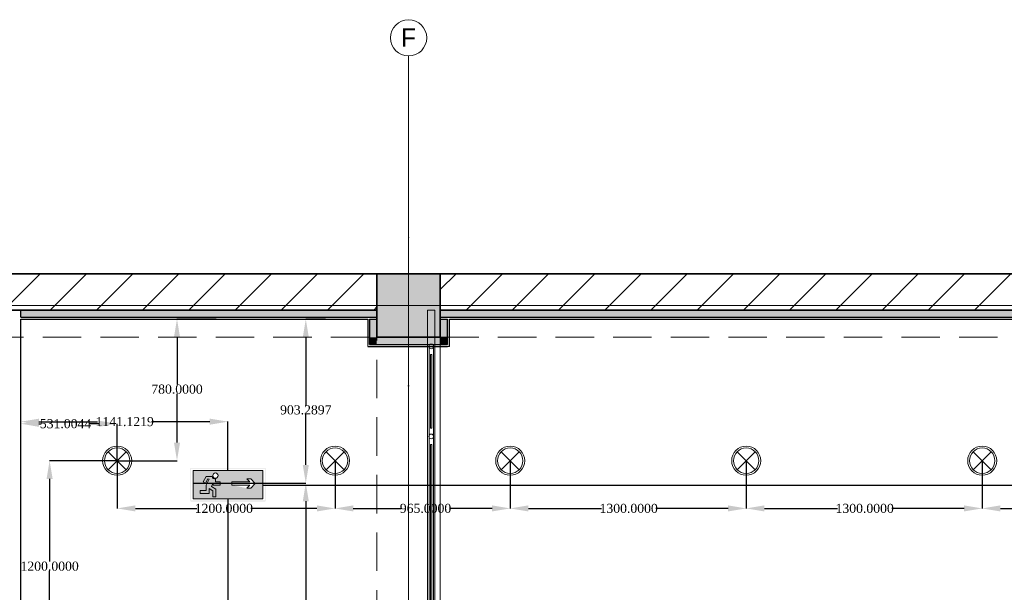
# Model space of a CAD drawing. Header units: millimetres. Extents: x 0 to 88385, y 0 to 41127.
# Tile 166 of 244: x 65089 to 70513, y 37483 to 40638. Entities that reach past the tile are written whole.
import ezdxf
from ezdxf.enums import TextEntityAlignment as Align

# ---------------------------------------------------------------- set-up
doc = ezdxf.new("R2010")
doc.units = ezdxf.units.MM
doc.header["$MEASUREMENT"] = 0
doc.linetypes.add('Dot & Dashed', pattern=[670.277762, 317.5, -176.388889, 0, -176.388874])
doc.linetypes.add('Hidden', pattern=[317.5, 211.666667, -105.833333])
for name, color, linetype in [('- ავარიული განათება', 7, 'Continuous'), ('- განათება', 7, 'Continuous'), ('New_Interior - Stair & Railing', 7, 'Continuous'), ('New_Structural - Bearing', 7, 'Continuous'), ('Structural - Bearing', 7, 'Continuous'), ('Structural - Grid', 7, 'Continuous')]:
    doc.layers.add(name, color=color, linetype=linetype)
for name, color, linetype, lineweight, true_color in [('New_Interior - Lamp_Pen_No__77', 7, 'Continuous', 20, 0xffeb28), ('New_Interior - Stair & Railing_Pen_No__102', 7, 'Continuous', 13, 0xcccccc), ('New_Structural - Bearing_Pen_No__255', 7, 'Continuous', 13, 0xe8e8e8), ('New_Structural - Bearing_Pen_No__5', 7, 'Continuous', 25, 0x40a5ff), ('New_Structural - Bearing_Pen_No__57', 7, 'Continuous', 25, 0xdcd214), ('Structural - Bearing_Pen_No__161', 7, 'Continuous', 13, 0x6a6a6a), ('Structural - Bearing_Pen_No__28', 7, 'Continuous', 35, 0xa80f02), ('Structural - Bearing_Pen_No__81', 7, 'Continuous', 20, 0x6a6a6a), ('Structural - Grid_Pen_No__81', 7, 'Continuous', 20, 0x6a6a6a)]:
    doc.layers.add(name, color=color, linetype=linetype, lineweight=lineweight, true_color=true_color)
for name, color, linetype, lineweight in [('New_Structural - Bearing_Pen_No__1', 7, 'Continuous', 13), ('Structural - Bearing_Pen_No__1', 7, 'Continuous', 13), ('Structural - Bearing_Pen_No__20', 1, 'Continuous', 0), ('Structural - Bearing_Pen_No__27', 7, 'Continuous', 35)]:
    doc.layers.add(name, color=color, linetype=linetype, lineweight=lineweight)
doc.styles.add('GENERATED_STYLE_2', font='txt')
doc.styles.get("Standard").update_dxf_attribs({"font": 'sylfaen.ttf'})
doc.dimstyles.get("Standard").update_dxf_attribs({"dimtxt": 0.18, "dimasz": 0.18, "dimexe": 0.18, "dimexo": 0.0625, "dimgap": 0.09, "dimtad": 0, "dimtih": 1, "dimtoh": 1, "dimdec": 4, "dimzin": 0, "dimdsep": 46, "dimtxsty": 'Standard', "dimcen": 0.09, "dimadec": 0, "dimazin": 0, "dimtfac": 1, "dimtdec": 4, "dimtofl": 0, "dimtmove": 0, "dimatfit": 3, "dimfxl": 1, "dimtolj": 1, "dimtzin": 0, "dimarcsym": 0})
pattern_1 = [(45, (0, 0), (-127.2792, 127.2792), [])]

# ---------------------------------------------------------------- blocks, each defined once
blk = doc.blocks.new('Slab_1', base_point=(2744.3, 12903.1))
at = {"layer": 'Structural - Bearing_Pen_No__1', "color": 7, "linetype": 'Continuous', "lineweight": 13, "flags": 128}
for points in [[(2744.3, 12903.1), (2744.3, 39238), (-9233.8, 39238), (-16833.8, 39238), (-23183.8, 39238), (-23183.8, 32838), (-47183.8, 32838), (-47183.8, 12903.1)], [(-9233.8, 39038), (-9233.8, 32888), (-16833.8, 32888), (-16833.8, 39038)]]:
    blk.add_lwpolyline(points, close=True, dxfattribs=at)
blk = doc.blocks.new('Wall_3', base_point=(1166.2, 39238))
at = {"layer": 'Structural - Bearing', "linetype": 'Continuous', "lineweight": 0, "true_color": 0x000000}
h = blk.add_hatch(dxfattribs=at)
h.set_pattern_fill('MASONRY_BLOCK', color=18, style=0, pattern_type=2)
h.set_pattern_definition(pattern_1)
h.paths.add_polyline_path([(-17183.8, 39238), (-22833.8, 39238), (-22833.8, 39038), (-17183.8, 39038)])
h = blk.add_hatch(dxfattribs=at)
h.set_pattern_fill('MASONRY_BLOCK', color=18, style=0, pattern_type=2)
h.set_pattern_definition(pattern_1)
h.paths.add_polyline_path([(-16833.8, 39238), (-16833.8, 39038), (-11183.8, 39038), (-11183.8, 39238)])
at = {"layer": 'Structural - Bearing_Pen_No__27', "color": 7, "linetype": 'Continuous', "lineweight": 35, "flags": 128}
for points in [[(-17183.8, 39238), (-22833.8, 39238)], [(-11183.8, 39238), (-16833.8, 39238)], [(-22833.8, 39038), (-17183.8, 39038)], [(-16833.8, 39038), (-11183.8, 39038)]]:
    blk.add_lwpolyline(points, dxfattribs=at)
blk = doc.blocks.new('Wall_61', base_point=(-19144.8, 39238))
at = {"layer": 'New_Structural - Bearing_Pen_No__1', "color": 7, "linetype": 'Continuous', "lineweight": 13, "flags": 128}
blk.add_lwpolyline([(-19144.8, 39038), (-19154.8, 39038)], dxfattribs=at)
at = {"layer": 'New_Structural - Bearing_Pen_No__5', "color": 161, "linetype": 'Continuous', "lineweight": 25, "true_color": 0x40a5ff}
blk.add_line((-19144.8, 38998), (-19144.8, 39038), dxfattribs=at)
at = {"layer": 'New_Structural - Bearing_Pen_No__5', "color": 161, "linetype": 'Continuous', "lineweight": 25, "true_color": 0x40a5ff, "flags": 128}
blk.add_lwpolyline([(-19144.8, 33993.1), (-19144.8, 38988)], dxfattribs=at)
blk = doc.blocks.new('Wall_186', base_point=(816.2, 39038))
at = {"layer": 'New_Structural - Bearing_Pen_No__57', "linetype": 'Continuous', "lineweight": 25, "true_color": 0xdcd214}
for points in [[(-19144.8, 38998), (-17183.8, 38998), (-17183.8, 39038), (-19144.8, 39038)], [(-16833.8, 38998), (-11183.8, 38998), (-11183.8, 39038), (-16833.8, 39038)]]:
    blk.add_hatch(color=52, dxfattribs=at).paths.add_polyline_path(points)
at = {"layer": 'New_Structural - Bearing_Pen_No__5', "color": 161, "linetype": 'Continuous', "lineweight": 25, "true_color": 0x40a5ff}
for p, q in [((-19144.8, 38998), (-19144.8, 39038)), ((-19144.8, 38998), (-17183.8, 38998)), ((-16833.8, 38998), (-11183.8, 38998))]:
    blk.add_line(p, q, dxfattribs=at)
at = {"layer": 'New_Structural - Bearing_Pen_No__5', "color": 161, "linetype": 'Continuous', "lineweight": 25, "true_color": 0x40a5ff, "flags": 128}
for points in [[(-17183.8, 39038), (-19144.8, 39038)], [(-11183.8, 39038), (-16833.8, 39038)], [(-19144.8, 38988), (-17233.8, 38988)], [(-17223.8, 38988), (-17183.8, 38988)], [(-16833.8, 38988), (-16793.8, 38988)], [(-16783.8, 38988), (-11233.8, 38988)]]:
    blk.add_lwpolyline(points, dxfattribs=at)
blk = doc.blocks.new('Wall_190', base_point=(-16833.8, 39038))
at = {"layer": 'New_Structural - Bearing_Pen_No__255', "linetype": 'Continuous', "lineweight": 13, "true_color": 0xe8e8e8}
for points in [[(-16793.8, 38888), (-16793.8, 38988), (-16833.8, 38988), (-16833.8, 38888)], [(-16833.8, 38888), (-16833.8, 38848), (-16793.8, 38848)], [(-16793.8, 38888), (-16833.8, 38888), (-16793.8, 38848)]]:
    blk.add_hatch(color=254, dxfattribs=at).paths.add_polyline_path(points)
at = {"layer": 'New_Structural - Bearing_Pen_No__1', "color": 7, "linetype": 'Continuous', "lineweight": 13, "flags": 128}
for points in [[(-16833.8, 38988), (-16793.8, 38988)], [(-16783.8, 38838), (-16793.8, 38838)]]:
    blk.add_lwpolyline(points, dxfattribs=at)
at = {"layer": 'New_Structural - Bearing_Pen_No__5', "color": 161, "linetype": 'Continuous', "lineweight": 25, "true_color": 0x40a5ff}
for p, q in [((-16793.8, 38888), (-16793.8, 38988)), ((-16833.8, 38848), (-16793.8, 38848)), ((-16793.8, 38848), (-16793.8, 38888))]:
    blk.add_line(p, q, dxfattribs=at)
at = {"layer": 'New_Structural - Bearing_Pen_No__5', "color": 161, "linetype": 'Continuous', "lineweight": 25, "true_color": 0x40a5ff, "flags": 128}
blk.add_lwpolyline([(-16783.8, 38838), (-16783.8, 38988)], dxfattribs=at)
blk = doc.blocks.new('Wall_191', base_point=(-16833.8, 38888))
at = {"layer": 'New_Structural - Bearing_Pen_No__255', "linetype": 'Continuous', "lineweight": 13, "true_color": 0xe8e8e8}
for points in [[(-17183.8, 38888), (-17223.8, 38888), (-17223.8, 38848)], [(-17183.8, 38888), (-17223.8, 38848), (-17183.8, 38848)], [(-17183.8, 38848), (-16833.8, 38848), (-16833.8, 38888), (-17183.8, 38888)]]:
    blk.add_hatch(color=254, dxfattribs=at).paths.add_polyline_path(points)
at = {"layer": 'New_Structural - Bearing_Pen_No__1', "color": 7, "linetype": 'Continuous', "lineweight": 13, "flags": 128}
blk.add_lwpolyline([(-17233.8, 38838), (-17233.8, 38848)], dxfattribs=at)
at = {"layer": 'New_Structural - Bearing_Pen_No__5', "color": 161, "linetype": 'Continuous', "lineweight": 25, "true_color": 0x40a5ff}
for p, q in [((-17223.8, 38888), (-17223.8, 38848)), ((-17223.8, 38848), (-17183.8, 38848)), ((-17183.8, 38848), (-16833.8, 38848)), ((-16833.8, 38848), (-16793.8, 38848))]:
    blk.add_line(p, q, dxfattribs=at)
at = {"layer": 'New_Structural - Bearing_Pen_No__5', "color": 161, "linetype": 'Continuous', "lineweight": 25, "true_color": 0x40a5ff, "flags": 128}
blk.add_lwpolyline([(-17233.8, 38838), (-16793.8, 38838)], dxfattribs=at)
blk = doc.blocks.new('Wall_192', base_point=(-17183.8, 38888))
at = {"layer": 'New_Structural - Bearing_Pen_No__255', "linetype": 'Continuous', "lineweight": 13, "true_color": 0xe8e8e8}
blk.add_hatch(color=254, dxfattribs=at).paths.add_polyline_path([(-17183.8, 38888), (-17183.8, 38988), (-17223.8, 38988), (-17223.8, 38888)])
at = {"layer": 'New_Structural - Bearing_Pen_No__1', "color": 7, "linetype": 'Continuous', "lineweight": 13, "flags": 128}
blk.add_lwpolyline([(-17183.8, 38988), (-17223.8, 38988)], dxfattribs=at)
at = {"layer": 'New_Structural - Bearing_Pen_No__5', "color": 161, "linetype": 'Continuous', "lineweight": 25, "true_color": 0x40a5ff}
for p, q in [((-17223.8, 38988), (-17223.8, 38888)), ((-17223.8, 38888), (-17223.8, 38848))]:
    blk.add_line(p, q, dxfattribs=at)
at = {"layer": 'New_Structural - Bearing_Pen_No__5', "color": 161, "linetype": 'Continuous', "lineweight": 25, "true_color": 0x40a5ff, "flags": 128}
blk.add_lwpolyline([(-17233.8, 38988), (-17233.8, 38848)], dxfattribs=at)
blk = doc.blocks.new('Column_39', base_point=(-17008.8, 39063))
at = {"layer": 'Structural - Bearing_Pen_No__161', "linetype": 'Continuous', "lineweight": 0, "true_color": 0x6a6a6a}
blk.add_hatch(color=251, dxfattribs=at).paths.add_polyline_path([(-16833.8, 38888), (-16833.8, 39238), (-17183.8, 39238), (-17183.8, 38888)])
at = {"layer": 'Structural - Bearing_Pen_No__20', "color": 1, "linetype": 'Continuous', "lineweight": 0}
for p, q in [((-17008.8, 39143), (-17008.8, 39318)), ((-17088.8, 39063), (-17263.8, 39063)), ((-16928.8, 39063), (-16753.8, 39063)), ((-17008.8, 38983), (-17008.8, 38808))]:
    blk.add_line(p, q, dxfattribs=at)
blk.add_point((-17008.8, 39063), dxfattribs=at)
at = {"layer": 'Structural - Bearing_Pen_No__28', "color": 14, "linetype": 'Continuous', "lineweight": 35, "true_color": 0xa80f02, "flags": 128}
blk.add_lwpolyline([(-16833.8, 38888), (-16833.8, 39238), (-17183.8, 39238), (-17183.8, 38888)], close=True, dxfattribs=at)
blk = doc.blocks.new('Railing_3')
at = {"layer": 'New_Interior - Stair & Railing_Pen_No__102', "color": 254, "linetype": 'Continuous', "lineweight": 13, "true_color": 0xcccccc}
for p, q in [((-16863.8, 39038), (-16903.8, 39038)), ((-16903.8, 39038), (-16903.8, 38838)), ((-16863.8, 38838), (-16863.8, 39038)), ((-16903.8, 38838), (-16903.8, 37321.4)), ((-16871.8, 38838), (-16895.8, 38838)), ((-16895.8, 38838), (-16895.8, 37329.4)), ((-16871.8, 37353.4), (-16871.8, 38838)), ((-16863.8, 37361.4), (-16863.8, 38838))]:
    blk.add_line(p, q, dxfattribs=at)
at = {"layer": 'New_Interior - Stair & Railing_Pen_No__102', "color": 254, "linetype": 'Continuous', "lineweight": 13, "true_color": 0xcccccc, "flags": 128}
for points in [[(-16870.8, 38838, 1), (-16896.8, 38838, 1)], [(-16870.8, 38341.4, 1), (-16896.8, 38341.4, 1)]]:
    blk.add_lwpolyline(points, format="xyb", close=True, dxfattribs=at)
for points in [[(-16887.8, 38386.4), (-16879.8, 38386.4), (-16879.8, 38793), (-16887.8, 38793)], [(-16887.8, 37386.4), (-16879.8, 37386.4), (-16879.8, 38296.4), (-16887.8, 38296.4)]]:
    blk.add_lwpolyline(points, close=True, dxfattribs=at)
blk = doc.blocks.new('Standard grid marker')
at = {"layer": 'Structural - Grid_Pen_No__81', "color": 251, "linetype": 'Continuous', "lineweight": 20, "true_color": 0x6a6a6a}
blk.add_line((1000, 0), (51328.1, 0), dxfattribs=at)
at = {"layer": 'Structural - Grid_Pen_No__81', "color": 251, "lineweight": 20, "true_color": 0x6a6a6a, "style": 'GENERATED_STYLE_2'}
for tag, p in [('AC_MarkerText_1_0', (-100, -144)), ('AC_MarkerText_1_1', (52428.1, -144))]:
    blk.add_attdef(tag, text='', height=100, rotation=180, dxfattribs=at).set_placement(p, align=Align.TOP_CENTER)
blk = doc.blocks.new('Standard grid marker_2')
at = {"layer": 'Structural - Grid_Pen_No__81', "color": 251, "linetype": 'Continuous', "lineweight": 20, "true_color": 0x6a6a6a}
for p, q in [((1000, 0), (27734.9, 0)), ((27734.9, 0), (28734.9, 0))]:
    blk.add_line(p, q, dxfattribs=at)
blk.add_circle((28834.9, 0), 100, dxfattribs=at)
blk.add_point((27734.9, 0), dxfattribs=at)
blk.add_point((27734.9, 0), dxfattribs=at)
at = {"layer": 'Structural - Grid_Pen_No__81', "color": 251, "lineweight": 20, "true_color": 0x6a6a6a, "style": 'GENERATED_STYLE_2'}
for tag, p in [('AC_MarkerText_1_0', (-1.5, -46.7)), ('AC_MarkerText_1_1', (28933.4, -46.7))]:
    blk.add_attdef(tag, text='', height=100, rotation=270, dxfattribs=at).set_placement(p, align=Align.TOP_CENTER)
blk = doc.blocks.new('Beam_4', base_point=(-17008.8, 14663))
at = {"layer": 'Structural - Bearing_Pen_No__81', "color": 251, "linetype": 'Dot & Dashed', "lineweight": 20, "true_color": 0x6a6a6a}
blk.add_line((-17008.8, 14663), (-17008.8, 39096.2), dxfattribs=at)
at = {"layer": 'Structural - Bearing_Pen_No__81', "color": 251, "linetype": 'Hidden', "lineweight": 20, "true_color": 0x6a6a6a}
for p, q in [((-17183.8, 32838), (-17183.8, 38888)), ((-16833.8, 32838), (-16833.8, 38888))]:
    blk.add_line(p, q, dxfattribs=at)
blk = doc.blocks.new('Beam_14', base_point=(-23008.8, 39063))
at = {"layer": 'Structural - Bearing_Pen_No__81', "color": 251, "linetype": 'Hidden', "lineweight": 20, "true_color": 0x6a6a6a}
for p, q in [((-23008.8, 39238), (991.2, 39238)), ((-22833.8, 38888), (-17183.8, 38888)), ((-16833.8, 38888), (-11183.8, 38888))]:
    blk.add_line(p, q, dxfattribs=at)
at = {"layer": 'Structural - Bearing_Pen_No__81', "color": 251, "linetype": 'Dot & Dashed', "lineweight": 20, "true_color": 0x6a6a6a}
blk.add_line((-23008.8, 39063), (991.2, 39063), dxfattribs=at)
blk = doc.blocks.new('Recessed Spot')
at = {"layer": 'New_Interior - Lamp_Pen_No__77', "color": 2, "linetype": 'Continuous', "lineweight": 20, "true_color": 0xffeb28}
for q in [(-49.5, 49.5), (-49.5, -49.5), (49.5, 49.5), (49.5, -49.5)]:
    blk.add_line((0, 0), q, dxfattribs=at)
at = {"layer": 'New_Interior - Lamp_Pen_No__77', "color": 2, "linetype": 'Continuous', "lineweight": 20, "true_color": 0xffeb28, "flags": 128}
blk.add_lwpolyline([(80, 0, 1), (-80, 0, 1)], format="xyb", close=True, dxfattribs=at)
at = {"layer": 'New_Interior - Lamp_Pen_No__77', "color": 2, "linetype": 'Continuous', "lineweight": 20, "true_color": 0xffeb28}
blk.add_circle((0, 0), 70, dxfattribs=at)
blk = doc.blocks.new('*D1218')
at = {"layer": '- განათება', "color": 0, "lineweight": -2, "transparency": 16777216}
for p, q in [((65095.5, 38214.3), (65095.5, 38411.7)), ((65195.5, 38411.5), (65207.4, 38411.5)), ((65526.5, 38411.5), (65476.6, 38411.5)), ((65626.5, 38208), (65626.5, 38411.7))]:
    blk.add_line(p, q, dxfattribs=at)
at = {"layer": '- განათება', "color": 0, "transparency": 16777216}
for points in [[(65195.5, 38428.1), (65195.5, 38394.8), (65095.5, 38411.5)], [(65526.5, 38428.1), (65526.5, 38394.8), (65626.5, 38411.5)]]:
    blk.add_solid(points, dxfattribs=at)
at = {"layer": 'Defpoints', "color": 0, "transparency": 16777216}
for p in [(65095.5, 38411.5), (65095.5, 38214.2), (65626.5, 38208)]:
    blk.add_point(p, dxfattribs=at)
at = {"layer": '- განათება', "color": 0, "transparency": 16777216, "insert": (65342, 38411.5), "char_height": 50, "attachment_point": 5}
blk.add_mtext('\\A1;{\\fSylfaen|b0|i0|c0|p18;531.0044}', dxfattribs=at)
blk = doc.blocks.new('*D1219')
at = {"layer": '- განათება', "color": 0, "lineweight": -2, "transparency": 16777216}
for p, q in [((66171.9, 38988), (65955.8, 38988)), ((65956, 38888), (65956, 38627.6)), ((65956, 38308), (65956, 38576.4)), ((65626.6, 38208), (65956.2, 38208))]:
    blk.add_line(p, q, dxfattribs=at)
at = {"layer": '- განათება', "color": 0, "transparency": 16777216}
for points in [[(65939.3, 38888), (65972.7, 38888), (65956, 38988)], [(65939.3, 38308), (65972.7, 38308), (65956, 38208)]]:
    blk.add_solid(points, dxfattribs=at)
at = {"layer": 'Defpoints', "color": 0, "transparency": 16777216}
for p in [(66172, 38988), (65626.5, 38208), (65956, 38208)]:
    blk.add_point(p, dxfattribs=at)
at = {"layer": '- განათება', "color": 0, "transparency": 16777216, "insert": (65956, 38602), "char_height": 50, "attachment_point": 5}
blk.add_mtext('\\A1;{\\fSylfaen|b0|i0|c0|p18;780.0000}', dxfattribs=at)
blk = doc.blocks.new('*D1220')
at = {"layer": '- განათება', "color": 0, "lineweight": -2, "transparency": 16777216}
for p, q in [((65626.4, 38208), (65254.2, 38208)), ((65254.4, 38108), (65254.4, 37652.1)), ((65254.4, 37108), (65254.4, 37600.9)), ((65626.4, 37008), (65254.2, 37008))]:
    blk.add_line(p, q, dxfattribs=at)
at = {"layer": '- განათება', "color": 0, "transparency": 16777216}
for points in [[(65237.7, 38108), (65271, 38108), (65254.4, 38208)], [(65237.7, 37108), (65271, 37108), (65254.4, 37008)]]:
    blk.add_solid(points, dxfattribs=at)
at = {"layer": 'Defpoints', "color": 0, "transparency": 16777216}
for p in [(65626.5, 38208), (65254.4, 37008), (65626.5, 37008)]:
    blk.add_point(p, dxfattribs=at)
at = {"layer": '- განათება', "color": 0, "transparency": 16777216, "insert": (65254.4, 37626.5), "char_height": 50, "attachment_point": 5}
blk.add_mtext('\\A1;{\\fSylfaen|b0|i0|c0|p18;1200.0000}', dxfattribs=at)
blk = doc.blocks.new('*D1236')
at = {"layer": '- განათება', "color": 0, "lineweight": -2, "transparency": 16777216}
for p, q in [((65626.5, 38207.9), (65626.5, 37944.8)), ((66826.5, 38207.9), (66826.5, 37944.8)), ((65726.5, 37945), (66064.4, 37945)), ((66726.5, 37945), (66363.6, 37945))]:
    blk.add_line(p, q, dxfattribs=at)
at = {"layer": '- განათება', "color": 0, "transparency": 16777216}
for points in [[(65726.5, 37961.7), (65726.5, 37928.4), (65626.5, 37945)], [(66726.5, 37961.7), (66726.5, 37928.4), (66826.5, 37945)]]:
    blk.add_solid(points, dxfattribs=at)
at = {"layer": 'Defpoints', "color": 0, "transparency": 16777216}
for p in [(65626.5, 38208), (66826.5, 38208), (65626.5, 37945)]:
    blk.add_point(p, dxfattribs=at)
at = {"layer": '- განათება', "color": 0, "transparency": 16777216, "insert": (66214, 37945), "char_height": 50, "attachment_point": 5}
blk.add_mtext('\\A1;{\\fSylfaen|b0|i0|c0|p18;1200.0000}', dxfattribs=at)
blk = doc.blocks.new('*D1237')
at = {"layer": '- განათება', "color": 0, "lineweight": -2, "transparency": 16777216}
for p, q in [((66826.5, 38207.9), (66826.5, 37944.8)), ((67791.5, 38207.9), (67791.5, 37944.8)), ((66926.5, 37945), (67191, 37945)), ((67691.5, 37945), (67459, 37945))]:
    blk.add_line(p, q, dxfattribs=at)
at = {"layer": '- განათება', "color": 0, "transparency": 16777216}
for points in [[(66926.5, 37961.7), (66926.5, 37928.4), (66826.5, 37945)], [(67691.5, 37961.7), (67691.5, 37928.4), (67791.5, 37945)]]:
    blk.add_solid(points, dxfattribs=at)
at = {"layer": 'Defpoints', "color": 0, "transparency": 16777216}
for p in [(66826.5, 38208), (67791.5, 38208), (66826.5, 37945)]:
    blk.add_point(p, dxfattribs=at)
at = {"layer": '- განათება', "color": 0, "transparency": 16777216, "insert": (67325, 37945), "char_height": 50, "attachment_point": 5}
blk.add_mtext('\\A1;{\\fSylfaen|b0|i0|c0|p18;965.0000}', dxfattribs=at)
blk = doc.blocks.new('*D1243')
at = {"layer": '- განათება', "color": 0, "lineweight": -2, "transparency": 16777216}
for p, q in [((67791.5, 38207.9), (67791.5, 37944.8)), ((69091.5, 38207.9), (69091.5, 37944.8)), ((67891.5, 37945), (68294.4, 37945)), ((68991.5, 37945), (68593.6, 37945))]:
    blk.add_line(p, q, dxfattribs=at)
at = {"layer": '- განათება', "color": 0, "transparency": 16777216}
for points in [[(67891.5, 37961.7), (67891.5, 37928.4), (67791.5, 37945)], [(68991.5, 37961.7), (68991.5, 37928.4), (69091.5, 37945)]]:
    blk.add_solid(points, dxfattribs=at)
at = {"layer": 'Defpoints', "color": 0, "transparency": 16777216}
for p in [(67791.5, 38208), (69091.5, 38208), (67791.5, 37945)]:
    blk.add_point(p, dxfattribs=at)
at = {"layer": '- განათება', "color": 0, "transparency": 16777216, "insert": (68444, 37945), "char_height": 50, "attachment_point": 5}
blk.add_mtext('\\A1;{\\fSylfaen|b0|i0|c0|p18;1300.0000}', dxfattribs=at)
blk = doc.blocks.new('*D1244')
at = {"layer": '- განათება', "color": 0, "lineweight": -2, "transparency": 16777216}
for p, q in [((69091.5, 38207.9), (69091.5, 37944.8)), ((70391.5, 38207.9), (70391.5, 37944.8)), ((69191.5, 37945), (69594.4, 37945)), ((70291.5, 37945), (69893.6, 37945))]:
    blk.add_line(p, q, dxfattribs=at)
at = {"layer": '- განათება', "color": 0, "transparency": 16777216}
for points in [[(69191.5, 37961.7), (69191.5, 37928.4), (69091.5, 37945)], [(70291.5, 37961.7), (70291.5, 37928.4), (70391.5, 37945)]]:
    blk.add_solid(points, dxfattribs=at)
at = {"layer": 'Defpoints', "color": 0, "transparency": 16777216}
for p in [(69091.5, 38208), (70391.5, 38208), (69091.5, 37945)]:
    blk.add_point(p, dxfattribs=at)
at = {"layer": '- განათება', "color": 0, "transparency": 16777216, "insert": (69744, 37945), "char_height": 50, "attachment_point": 5}
blk.add_mtext('\\A1;{\\fSylfaen|b0|i0|c0|p18;1300.0000}', dxfattribs=at)
blk = doc.blocks.new('*D1238')
at = {"layer": '- განათება', "color": 0, "lineweight": -2, "transparency": 16777216}
for p, q in [((70391.5, 38207.9), (70391.5, 37944.8)), ((71691.5, 38207.9), (71691.5, 37944.8)), ((70491.5, 37945), (70894.4, 37945)), ((71591.5, 37945), (71193.6, 37945))]:
    blk.add_line(p, q, dxfattribs=at)
at = {"layer": '- განათება', "color": 0, "transparency": 16777216}
for points in [[(70491.5, 37961.7), (70491.5, 37928.4), (70391.5, 37945)], [(71591.5, 37961.7), (71591.5, 37928.4), (71691.5, 37945)]]:
    blk.add_solid(points, dxfattribs=at)
at = {"layer": 'Defpoints', "color": 0, "transparency": 16777216}
for p in [(70391.5, 38208), (71691.5, 38208), (70391.5, 37945)]:
    blk.add_point(p, dxfattribs=at)
at = {"layer": '- განათება', "color": 0, "transparency": 16777216, "insert": (71044, 37945), "char_height": 50, "attachment_point": 5}
blk.add_mtext('\\A1;{\\fSylfaen|b0|i0|c0|p18;1300.0000}', dxfattribs=at)
blk = doc.blocks.new('ექსიტიი')
at = {"layer": '- ავარიული განათება', "linetype": 'Continuous', "lineweight": 35}
h = blk.add_hatch(color=7, dxfattribs=at)
h.paths.add_polyline_path([(-16445, -14820), (-15391, -14820), (-15391, -14349), (-16445, -14349)])
h.paths.add_polyline_path([(-15397, -14813), (-16438, -14813), (-16438, -14356), (-15397, -14356)], flags=0)
at = {"layer": '- ავარიული განათება', "transparency": 33554687}
h = blk.add_hatch(color=3, dxfattribs=at)
h.dxf.hatch_style = 1
h.paths.add_polyline_path([(-16408, -14386), (-16408, -14785), (-15428, -14785), (-15428, -14386)])
h.paths.add_polyline_path([(-15863, -14548), (-15610, -14548), (-15650, -14505), (-15594, -14505), (-15534, -14570), (-15597, -14635), (-15652, -14635), (-15863, -14593)], flags=16)
h.paths.add_polyline_path([(-16057, -14458, -1), (-16132, -14458, -1)], flags=16)
h.paths.add_polyline_path([(-16126, -14561), (-16141, -14593), (-16126, -14593)], flags=16)
at = {"layer": '- ავარიული განათება', "color": 7, "linetype": 'Continuous', "lineweight": 13}
for p, q in [((-15428, -14386), (-16408, -14386)), ((-16408, -14386), (-16408, -14785)), ((-15428, -14785), (-15428, -14386)), ((-16223, -14469), (-16268, -14545)), ((-16268, -14545), (-16233, -14565)), ((-16233, -14565), (-16200, -14503)), ((-16180, -14509), (-16225, -14592)), ((-16142, -14469), (-16223, -14469)), ((-16200, -14503), (-16180, -14509)), ((-16092, -14548), (-16092, -14503)), ((-16029, -14548), (-16092, -14548)), ((-16029, -14593), (-16029, -14548)), ((-15610, -14548), (-15863, -14548)), ((-15863, -14548), (-15863, -14593)), ((-15594, -14505), (-15650, -14505)), ((-15650, -14505), (-15610, -14548)), ((-15534, -14570), (-15594, -14505)), ((-16225, -14670), (-16310, -14670)), ((-16310, -14670), (-16310, -14712)), ((-16225, -14592), (-16225, -14670)), ((-16181, -14712), (-16181, -14638)), ((-16181, -14638), (-16133, -14671)), ((-16150, -14610), (-16126, -14561)), ((-16089, -14647), (-16150, -14610)), ((-16133, -14671), (-16133, -14758)), ((-16126, -14561), (-16126, -14593)), ((-16126, -14593), (-16029, -14593)), ((-16089, -14758), (-16089, -14647)), ((-15863, -14593), (-15611, -14593)), ((-15611, -14593), (-15652, -14635)), ((-15652, -14635), (-15597, -14635)), ((-15597, -14635), (-15534, -14570)), ((-16408, -14785), (-15428, -14785)), ((-16310, -14712), (-16181, -14712)), ((-16133, -14758), (-16089, -14758))]:
    blk.add_line(p, q, dxfattribs=at)
for centre, start, end in [((-16104, -14468), 181.7955, 289.0684), ((-16094, -14458), 360, 180), ((-16094, -14458), 180, 0)]:
    blk.add_arc(centre, 37.2, start, end, dxfattribs=at)
blk = doc.blocks.new('*D1402')
at = {"layer": '- ავარიული განათება', "color": 0, "lineweight": -2, "transparency": 16777216}
for p, q in [((65095.5, 37832.6), (65095.5, 38423.2)), ((65195.5, 38423), (65518.5, 38423)), ((66136.6, 38423), (65817.5, 38423)), ((66236.6, 38154.2), (66236.6, 38423.2))]:
    blk.add_line(p, q, dxfattribs=at)
at = {"layer": '- ავარიული განათება', "color": 0, "transparency": 16777216}
for points in [[(65195.5, 38439.7), (65195.5, 38406.3), (65095.5, 38423)], [(66136.6, 38439.7), (66136.6, 38406.3), (66236.6, 38423)]]:
    blk.add_solid(points, dxfattribs=at)
at = {"layer": 'Defpoints', "color": 0, "transparency": 16777216}
for p in [(66236.6, 38423), (66236.6, 38154.1), (65095.5, 37832.5)]:
    blk.add_point(p, dxfattribs=at)
at = {"layer": '- ავარიული განათება', "color": 0, "transparency": 16777216, "insert": (65668, 38423), "char_height": 50, "attachment_point": 5}
blk.add_mtext('\\A1;{\\fSylfaen|b0|i0|c0|p18;1141.1219}', dxfattribs=at)
blk = doc.blocks.new('*D1403')
at = {"layer": '- ავარიული განათება', "color": 0, "lineweight": -2, "transparency": 16777216}
for p, q in [((66774.4, 38988), (66665.3, 38988)), ((66665.5, 38888), (66665.5, 38513.2)), ((66665.5, 38184.7), (66665.5, 38461.9)), ((66044.9, 38084.7), (66665.7, 38084.7))]:
    blk.add_line(p, q, dxfattribs=at)
at = {"layer": '- ავარიული განათება', "color": 0, "transparency": 16777216}
for points in [[(66648.8, 38888), (66682.2, 38888), (66665.5, 38988)], [(66648.8, 38184.7), (66682.2, 38184.7), (66665.5, 38084.7)]]:
    blk.add_solid(points, dxfattribs=at)
at = {"layer": 'Defpoints', "color": 0, "transparency": 16777216}
for p in [(66665.5, 38988), (66774.5, 38988), (66044.8, 38084.7)]:
    blk.add_point(p, dxfattribs=at)
at = {"layer": '- ავარიული განათება', "color": 0, "transparency": 16777216, "insert": (66665.5, 38487.6), "char_height": 50, "attachment_point": 5}
blk.add_mtext('\\A1;{\\fSylfaen|b0|i0|c0|p18;903.2897}', dxfattribs=at)
blk = doc.blocks.new('*D1404')
at = {"layer": '- ავარიული განათება', "color": 0, "lineweight": -2, "transparency": 16777216}
for p, q in [((66044.9, 38084.7), (66665.7, 38084.7)), ((66665.5, 37984.7), (66665.5, 36732.8)), ((66665.5, 33489.6), (66665.5, 36681.3)), ((66428.5, 33389.6), (66665.7, 33389.6))]:
    blk.add_line(p, q, dxfattribs=at)
at = {"layer": '- ავარიული განათება', "color": 0, "transparency": 16777216}
for points in [[(66648.8, 37984.7), (66682.2, 37984.7), (66665.5, 38084.7)], [(66648.8, 33489.6), (66682.2, 33489.6), (66665.5, 33389.6)]]:
    blk.add_solid(points, dxfattribs=at)
at = {"layer": 'Defpoints', "color": 0, "transparency": 16777216}
for p in [(66044.8, 38084.7), (66665.5, 38084.7), (66428.4, 33389.6)]:
    blk.add_point(p, dxfattribs=at)
at = {"layer": '- ავარიული განათება', "color": 0, "transparency": 16777216, "insert": (66665.5, 36707.1), "char_height": 50, "attachment_point": 5}
blk.add_mtext('\\A1;{\\fSylfaen|b0|i0|c0|p18;4695.1344}', dxfattribs=at)

msp = doc.modelspace()

# ---------------------------------------------------------------- linework, layer by layer
at = {"layer": '- ავარიული განათება', "color": 3}
for points in [[(75838.07292, 35969.65036), (75838.07292, 38071.7633), (66428.4045, 38071.7633)], [(66236.62339, 37998.14012), (66236.62339, 33467.53768)]]:
    msp.add_lwpolyline(points, dxfattribs=at)

# ---------------------------------------------------------------- block references
at = {"layer": '- ავარიული განათება', "xscale": 0.3911874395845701, "yscale": 0.3911874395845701, "zscale": 0.3911874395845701}
msp.add_blockref('ექსიტიი', (72463.50142, 43781.74448), dxfattribs=at)
at = {"layer": '- განათება', "color": 2, "linetype": 'Continuous', "lineweight": 20, "true_color": 0xffeb28, "zscale": 1000}
for p in [(65626.5059, 38207.98097), (66826.5059, 38207.98097), (67791.5059, 38207.98097), (69091.5059, 38207.98097), (70391.5059, 38207.98097), (70391.5059, 38207.98097)]:
    msp.add_blockref('Recessed Spot', p, dxfattribs=at)
at = {"layer": 'New_Interior - Stair & Railing', "color": 7, "linetype": 'Continuous', "lineweight": 13}
msp.add_blockref('Railing_3', (84240.29391, 0), dxfattribs=at)
at = {"layer": 'New_Structural - Bearing', "color": 7, "lineweight": 35}
for name, p in [('Wall_186', (85056.5059, 39037.98097)), ('Wall_61', (65095.50151, 39237.98097)), ('Wall_192', (67056.5059, 38887.98097)), ('Wall_190', (67406.5059, 39037.98097)), ('Wall_191', (67406.5059, 38887.98097))]:
    msp.add_blockref(name, p, dxfattribs=at)
at = {"layer": 'Structural - Bearing', "color": 14, "lineweight": 35, "true_color": 0xa80f02}
msp.add_blockref('Column_39', (67231.5059, 39062.98097), dxfattribs=at)
at = {"layer": 'Structural - Bearing', "color": 7, "linetype": 'Continuous', "lineweight": 13}
msp.add_blockref('Slab_1', (86984.57817, 12903.05519), dxfattribs=at)
at = {"layer": 'Structural - Bearing', "color": 251, "lineweight": 20, "true_color": 0x6a6a6a}
for name, p in [('Beam_14', (61231.5059, 39062.98097)), ('Beam_4', (67231.5059, 14662.98097))]:
    msp.add_blockref(name, p, dxfattribs=at)
at = {"layer": 'Structural - Bearing', "color": 7, "lineweight": 35}
msp.add_blockref('Wall_3', (85406.5059, 39237.98097), dxfattribs=at)
at = {"layer": 'Structural - Grid', "color": 8, "linetype": 'Continuous', "lineweight": 15}
ref = msp.add_blockref('Standard grid marker_2', (67231.5059, 11703.05519), dxfattribs=dict(at, zscale=1000, rotation=90))
ref.add_attrib('AC_MarkerText_1_1', 'F', dxfattribs={"layer": 'Structural - Grid_Pen_No__81', "color": 251, "lineweight": 20, "true_color": 0x6a6a6a, "height": 100, "rotation": 360, "style": 'GENERATED_STYLE_2'}).set_placement((67231.5059, 40589.79915), align=Align.TOP_CENTER)
at = {"layer": 'Structural - Grid', "color": 8, "linetype": 'Continuous', "lineweight": 15, "zscale": 1000, "rotation": 180}
msp.add_blockref('Standard grid marker', (88184.57817, 39062.98097), dxfattribs=at)

# ---------------------------------------------------------------- dimensions: what is measured, and where the dimension line sits
at = {"layer": '- ავარიული განათება', "color": 1}
for base, p1, p2, picture, middle in [((66665.5, 38987.98097), (66044.84229, 38084.69131), (66774.5, 38987.98097), '*D1403', (66665.5, 38487.55808)), ((66665.5, 38084.6913079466), (66428.4044969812, 33389.5568586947), (66044.8422867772, 38084.6913079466), '*D1404', (66665.5, 36707.0519701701))]:
    dim = msp.add_linear_dim(base=base, p1=p1, p2=p2, angle=90, text='{\\fSylfaen|b0|i0|c0|p18;<>}', dimstyle='Standard', override={"dimtxt": 50, "dimasz": 100}, dxfattribs=at)
    dim.commit()
    dim.dimension.update_dxf_attribs({"geometry": picture, "text_midpoint": middle, "dimtype": 160})
dim = msp.add_linear_dim(base=(66236.62339, 38423), p1=(65095.50151, 37832.5), p2=(66236.62339, 38154.10175), text='{\\fSylfaen|b0|i0|c0|p18;<>}', dimstyle='Standard', override={"dimtxt": 50, "dimasz": 100}, dxfattribs=at)
dim.commit()
dim.dimension.update_dxf_attribs({"geometry": '*D1402', "text_midpoint": (65668, 38423), "dimtype": 160})
at = {"layer": '- განათება', "color": 1}
for base, p1, p2, angle, picture, middle in [((65956, 38207.98097), (66172, 38987.98097), (65626.5059, 38207.98097), 270, '*D1219', (65956, 38602)), ((65095.50151, 38411.48097), (65626.5059, 38207.98097), (65095.50151, 38214.22274), 180, '*D1218', (65342, 38411.48097)), ((65254.3621, 37007.98097), (65626.5059, 38207.98097), (65626.5059, 37007.98097), 270, '*D1220', (65254.3621, 37626.5)), ((65626.5059, 37945.01903), (66826.5059, 38207.98097), (65626.5059, 38207.98097), 180, '*D1236', (66214, 37945.01903)), ((66826.5059, 37945.01903), (67791.5059, 38207.98097), (66826.5059, 38207.98097), 180, '*D1237', (67325, 37945.01903)), ((67791.5059, 37945.01903), (69091.5059, 38207.98097), (67791.5059, 38207.98097), 180, '*D1243', (68444, 37945.01903)), ((69091.5059, 37945.01903), (70391.5059, 38207.98097), (69091.5059, 38207.98097), 180, '*D1244', (69744, 37945.01903)), ((70391.5059, 37945.01903), (71691.5059, 38207.98097), (70391.5059, 38207.98097), 180, '*D1238', (71044, 37945.01903))]:
    dim = msp.add_linear_dim(base=base, p1=p1, p2=p2, angle=angle, text='{\\fSylfaen|b0|i0|c0|p18;<>}', dimstyle='Standard', override={"dimtxt": 50, "dimasz": 100}, dxfattribs=at)
    dim.commit()
    dim.dimension.update_dxf_attribs({"geometry": picture, "text_midpoint": middle, "dimtype": 160})

doc.saveas('drawing.dxf')
